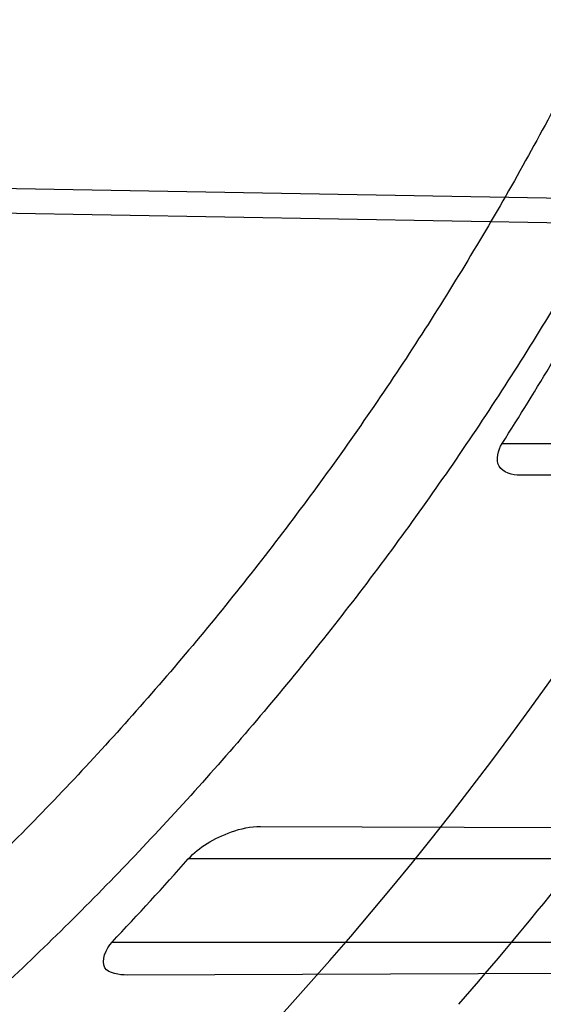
# Model space of a CAD drawing. Header units: millimetres. Extents: x 0 to 297, y 0 to 210.
# Tile 36 of 256: x 147.6458 to 147.6773, y 91.2151 to 91.2743. Entities that reach past the tile are written whole.
import ezdxf

# ---------------------------------------------------------------- set-up
doc = ezdxf.new("R2010")
doc.units = ezdxf.units.MM
doc.header["$LTSCALE"] = 16.335
doc.layers.get('0').update_dxf_attribs({"linetype": 'CONTINUOUS'})
for name, color, linetype in [('01_GLOBAL', 7, 'CONTINUOUS'), ('INTFCLR_1', 7, 'CONTINUOUS'), ('INTFCLR_144815', 7, 'CONTINUOUS')]:
    doc.layers.add(name, color=color, linetype=linetype)

msp = doc.modelspace()

# ---------------------------------------------------------------- linework, layer by layer
at = {"color": 7, "linetype": 'Continuous'}
msp.add_circle((148.2308034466, 92.1164639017), 1.9, dxfattribs=at)
at = {"color": 9, "linetype": 'Continuous'}
msp.add_arc((148.2308034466, 92.1164639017), 1.8756493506, 182.9674534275, 267.0325465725, dxfattribs=at)
at = {"layer": '01_GLOBAL', "color": 7, "linetype": 'Continuous'}
msp.add_circle((148.2308034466, 92.1164639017), 1.925, dxfattribs=at)
at = {"layer": 'INTFCLR_1', "color": 9, "linetype": 'Continuous'}
for p, q in [((147.5056636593, 91.2666179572), (147.6940960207, 91.2633257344)), ((147.6940698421, 91.2618273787), (147.5056636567, 91.26511945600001)), ((147.6748160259, 91.2488241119), (147.6993024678, 91.2488241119)), ((147.7002124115, 91.24700321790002), (147.675905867, 91.2469183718)), ((147.6602967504, 91.2257843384), (147.6865936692, 91.2256925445)), ((147.6830689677, 91.2238241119), (147.6559479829, 91.2238241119)), ((147.6513646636, 91.2188241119), (147.6792064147, 91.2188241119)), ((147.6799342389, 91.2169324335), (147.652275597, 91.2168358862))]:
    msp.add_line(p, q, dxfattribs=at)
at = {"layer": 'INTFCLR_1', "color": 6, "linetype": 'Continuous'}
for centre, radius, start, end in [((147.5056636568, 91.35632411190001), 0.3017258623, 270, 90.00000002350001), ((147.5056636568, 91.35632411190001), 0.2867456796, 270, 90.00000002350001), ((147.505842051, 91.35665819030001), 0.2004504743, 327.4552128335, 329.1351403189), ((147.5059793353, 91.3566942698), 0.2003623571, 316.5197818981, 318.4594987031), ((147.5115420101, 91.3555160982), 0.2133965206, 318.8428261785, 321.4658465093)]:
    msp.add_arc(centre, radius, start, end, dxfattribs=at)
at = {"layer": 'INTFCLR_1', "color": 9, "linetype": 'Continuous'}
msp.add_arc((147.5056636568, 91.35632411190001), 0.2107755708, 270.0000000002, 337.5066823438, dxfattribs=at)
at = {"layer": 'INTFCLR_1', "color": 6, "linetype": 'Continuous'}
for points, knots in [([(147.5056636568, 91.542618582), (147.5093784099, 91.54277100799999), (147.5168190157, 91.54285292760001), (147.5279643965, 91.5423087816), (147.5390774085, 91.5410953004), (147.5501528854, 91.5392079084), (147.5611257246, 91.53664657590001), (147.5717583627, 91.5334750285), (147.5821569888, 91.5296933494), (147.5923175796, 91.5253049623), (147.6023615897, 91.520227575), (147.6120791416, 91.5145539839), (147.6214308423, 91.50830836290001), (147.6303857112, 91.5015135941), (147.6389108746, 91.49419493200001), (147.6469786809, 91.4863772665), (147.6545579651, 91.4780922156), (147.6616230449, 91.46936818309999), (147.6681444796, 91.4602439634), (147.6741035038, 91.4507490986), (147.6794813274, 91.4409141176), (147.6842574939, 91.4307767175), (147.6884131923, 91.42037992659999), (147.6919364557, 91.40975773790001), (147.6948170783, 91.3989428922), (147.6970449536, 91.3879725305), (147.6986113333, 91.37688836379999), (147.6995102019, 91.36573518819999), (147.6997390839, 91.3545597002), (147.6992991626, 91.34340138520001), (147.698193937, 91.3322970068), (147.6964275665, 91.321279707), (147.6940063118, 91.3103876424), (147.69093851, 91.2996591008), (147.6872359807, 91.2891354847), (147.6829137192, 91.2788581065), (147.6779896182, 91.26886523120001), (147.6724805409, 91.2591877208), (147.6664087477, 91.2498632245), (147.6597968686, 91.2409240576), (147.6526699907, 91.2324006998), (147.6450470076, 91.2243151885), (147.6369609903, 91.2167031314), (147.6284363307, 91.2095857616), (147.6195078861, 91.2029913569), (147.6102055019, 91.1969422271), (147.6005665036, 91.1914608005), (147.5906349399, 91.1865695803), (147.5806493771, 91.18236842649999), (147.5709252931, 91.17892032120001), (147.5618952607, 91.1762516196), (147.5537200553, 91.17425642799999), (147.5464382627, 91.17280130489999), (147.5395220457, 91.17168651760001), (147.532373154, 91.1708016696), (147.5244248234, 91.1701421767), (147.5154192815, 91.1698032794), (147.5090572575, 91.1698903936), (147.5056636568, 91.1700296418)], [0, 0, 0, 0, 0.0185657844, 0.0371317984, 0.05569073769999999, 0.0743563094, 0.09320240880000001, 0.1119235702, 0.129729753, 0.1484268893, 0.1671582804, 0.1858963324, 0.2045840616, 0.2232805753, 0.241995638, 0.2606572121, 0.2793460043, 0.298034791, 0.3166822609, 0.3353170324, 0.3539796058, 0.3726237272, 0.3912431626, 0.4098577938, 0.4284754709, 0.4470981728, 0.4657246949, 0.4843423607, 0.5029403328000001, 0.5215094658, 0.5400731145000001, 0.5586325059, 0.5771954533, 0.5957587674, 0.6143211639, 0.6328711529, 0.651401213, 0.6699184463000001, 0.6884460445, 0.7069331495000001, 0.7254085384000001, 0.7438945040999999, 0.7623917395, 0.7808314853, 0.7993176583, 0.8177869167, 0.8362093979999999, 0.8546575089, 0.8730374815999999, 0.8902753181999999, 0.9061521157, 0.9200376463, 0.9322836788, 0.9432240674, 0.9550134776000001, 0.9682465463, 0.9830392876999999, 1, 1, 1, 1]), ([(147.6960501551, 91.2965190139), (147.6954631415, 91.29472818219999), (147.6942363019, 91.2911636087), (147.6922394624, 91.28587346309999), (147.6900877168, 91.2806444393), (147.6877829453, 91.27548111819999), (147.6853271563, 91.27038799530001), (147.6827224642, 91.2653694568), (147.6799711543, 91.2604299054), (147.6770755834, 91.2555735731), (147.6740383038, 91.25080474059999), (147.670861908, 91.2461274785), (147.6675492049, 91.2415459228), (147.6641030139, 91.2370639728), (147.660526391, 91.2326856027), (147.6568223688, 91.22841452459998), (147.6529942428, 91.22425453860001), (147.6490452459, 91.22020915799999), (147.6449789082, 91.2162819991), (147.6407986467, 91.212476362), (147.6365082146, 91.2087956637), (147.6321112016, 91.2052429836), (147.6276115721, 91.2018215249), (147.6230130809, 91.19853414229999), (147.6183198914, 91.19538381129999), (147.6135359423, 91.1923731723), (147.6086655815, 91.1895049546), (147.603712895, 91.1867815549), (147.5986822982, 91.1842053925), (147.5935780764, 91.1817786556), (147.5884047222, 91.1795034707), (147.5831666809, 91.17738178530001), (147.5778684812, 91.1754154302), (147.5725147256, 91.1736061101), (147.567110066, 91.1719553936), (147.5616591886, 91.1704647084), (147.5561668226, 91.1691353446), (147.5506377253, 91.1679684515), (147.5450766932, 91.16696503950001), (147.5394885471, 91.16612597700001), (147.5338781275, 91.16545199), (147.5282502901, 91.16494366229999), (147.5226099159, 91.16460143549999), (147.5169618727, 91.16442560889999), (147.5113111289, 91.16441633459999), (147.5075452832, 91.16452120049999), (147.5056636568, 91.16460136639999)], [0, 0, 0, 0, 0.0227356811, 0.0454710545, 0.0682062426, 0.09094098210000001, 0.1136756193, 0.1364096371, 0.1591436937, 0.1818769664, 0.2046103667, 0.2273428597, 0.2500755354, 0.2728072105, 0.2955391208, 0.3182699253, 0.3410011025, 0.3637310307, 0.3864614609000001, 0.4091905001, 0.4319201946, 0.4546483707, 0.4773773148, 0.5001046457, 0.5228327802, 0.5455591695, 0.5682859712, 0.5910108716, 0.6137361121, 0.6364602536, 0.6591836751, 0.681906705, 0.7046293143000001, 0.7273515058, 0.750073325, 0.77279473, 0.7955158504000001, 0.8182366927, 0.8409573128, 0.8636777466, 0.886398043, 0.9091183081, 0.9318386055, 0.9545589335, 0.9772794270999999, 1, 1, 1, 1]), ([(147.675905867, 91.2469183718), (147.6754446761, 91.24691676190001), (147.6742683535, 91.2472477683), (147.6745705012, 91.248439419), (147.6748160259, 91.2488241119)], [0, 0, 0, 0, 0.5026300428, 1, 1, 1, 1]), ([(147.6559479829, 91.2238241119), (147.6562703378, 91.2241879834), (147.657097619, 91.22482596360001), (147.6585652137, 91.2255253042), (147.6597003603, 91.22578642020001), (147.6602967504, 91.2257843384)], [0, 0, 0, 0, 0.2994629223, 0.6326074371, 1, 1, 1, 1]), ([(147.652275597, 91.2168358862), (147.6518041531, 91.2168342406), (147.6504097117, 91.21702120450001), (147.6509966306, 91.21843605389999), (147.6513646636, 91.2188241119)], [0, 0, 0, 0, 0.468508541, 1, 1, 1, 1])]:
    msp.add_open_spline(points, degree=3, knots=knots, dxfattribs=at)
at = {"layer": 'INTFCLR_144815', "color": 6, "linetype": 'Continuous'}
for radius in [0.3190566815, 0.3040475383]:
    msp.add_circle((147.5056636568, 91.35632411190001), radius, dxfattribs=at)
for radius, start, end in [(0.4398395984, 313.9937911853, 154.5150993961), (0.3305190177, 45.0000000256, 314.9999999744), (0.329927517, 44.99999995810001, 315.0000000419), (0.3294494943, 44.99999997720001, 315.0000000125), (0.2978344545, 295.6072723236, 334.3927276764), (0.2828253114, 297.0737153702, 332.9262846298)]:
    msp.add_arc((147.5056636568, 91.35632411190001), radius, start, end, dxfattribs=at)
at = {"layer": 'INTFCLR_144815', "color": 9, "linetype": 'Continuous'}
for centre, radius, start, end in [((147.5056636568, 91.35632411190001), 0.4080560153, 292.4997540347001, 54.0964566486), ((147.5056636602, 91.3563241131), 0.3681108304, 292.4997540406, 16.610836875)]:
    msp.add_arc(centre, radius, start, end, dxfattribs=at)

doc.saveas('drawing.dxf')
